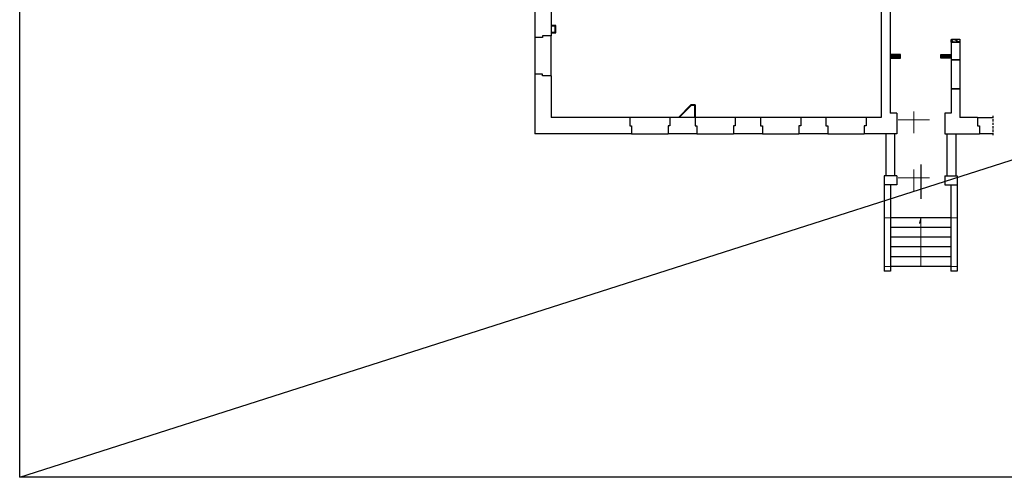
# Model space of a CAD drawing. Header units: millimetres. Extents: x -13852 to 21557, y -10038 to 8820.
# Tile 34 of 42: x 7132 to 10368, y 3415 to 4919. Entities that reach past the tile are written whole.
import ezdxf

# ---------------------------------------------------------------- set-up
doc = ezdxf.new("R2010")
doc.units = ezdxf.units.MM
for name, pattern in [('DASHED', [0.75, 0.5, -0.25]), ('ELGO_LTYPE1', [0]), ('HIDDEN', [0.375, 0.25, -0.125])]:
    doc.linetypes.add(name, pattern=pattern)
for name, color, linetype in [('cienka', 1, 'Continuous'), ('DIM', 243, 'Continuous'), ('przerywana', 1, 'HIDDEN'), ('widok 01', 4, 'Continuous'), ('wyburzenia', 10, 'DASHED')]:
    doc.layers.add(name, color=color, linetype=linetype)
for name, color, linetype, lineweight in [('istn widok', 252, 'Continuous', 25), ('istn ściany', 251, 'Continuous', 25), ('kreskowanie 0.05', 252, 'ELGO_LTYPE1', 5), ('ocieplenie 0.05', 140, 'Continuous', 5)]:
    doc.layers.add(name, color=color, linetype=linetype, lineweight=lineweight)

# ---------------------------------------------------------------- blocks, each defined once
blk = doc.blocks.new('A$C18413CA0')
at = {"layer": 'ocieplenie 0.05', "ltscale": 2}
h = blk.add_hatch(color=256, dxfattribs=at)
h.dxf.hatch_style = 1
h.paths.add_polyline_path([(4.7, 19), (1.4, 2), (4.7, 2)])
at = {"layer": 'kreskowanie 0.05', "ltscale": 2}
for p, q in [((0, 2), (6.3, 2)), ((4.7, 19), (1, 0))]:
    blk.add_line(p, q, dxfattribs=at)

msp = doc.modelspace()

# ---------------------------------------------------------------- hatches: boundary and pattern name
at = {"layer": 'cienka'}
h = msp.add_hatch(dxfattribs=at)
h.set_pattern_fill('ANSI31', color=256, scale=30, style=0)
h.set_pattern_definition([(45, (-343224.013, -169428.1713), (-2.65165043, 2.65165043), [])])
h.paths.add_polyline_path([(10027.334, 4804.38), (9993.334, 4804.38), (9993.334, 4792.38), (10027.334, 4792.38)])
h.paths.add_polyline_path([(10159.334, 4804.38), (10193.334, 4804.38), (10193.334, 4792.38), (10159.334, 4792.38)])
at = {"layer": 'ocieplenie 0.05', "ltscale": 2}
h = msp.add_hatch(color=256, dxfattribs=at)
h.dxf.hatch_style = 1
h.paths.add_polyline_path([(10091.051, 4107.917, 1), (10095.557, 4107.917, 1)])
at = {"layer": 'wyburzenia'}
h = msp.add_hatch(dxfattribs=at)
h.set_pattern_fill('AR-SAND', color=256, scale=5, style=0)
h.set_pattern_definition([(37.5, (-343221.301, -169523.171), (-0.31496679, 9.63411885), [0, -7.6, 0, -8.5, 0, -8.125]), (7.5, (-343221.301, -169523.171), (8.84888353, 14.11073033), [0, -4.1, 0, -6.85, 0, -2.625]), (327.5, (-343227.451, -169523.171), (15.5707093, 0.02829527), [0, -2.5, 0, -9, 0, -11.75]), (317.5, (-343227.451, -169523.171), (15.03063302, 4.38837782), [0, -1.25, 0, -5.9, 0, -6.75])])
h.paths.add_polyline_path([(10193.334, 4855.417), (10222.334, 4855.417), (10222.334, 4845.417), (10193.334, 4845.417)])

# ---------------------------------------------------------------- linework, layer by layer
at = {"layer": 'DIM'}
msp.add_line((7132.203, 3414.734), (18232.913, 6966.285), dxfattribs=at)
msp.add_lwpolyline([(7132.203, 6966.285), (18232.913, 6966.285), (18232.913, 3414.734), (7132.203, 3414.734)], close=True, dxfattribs=at)
at = {"layer": 'istn widok', "ltscale": 2}
for p, q in [((10193.334, 4787.417), (10193.334, 4691.417)), ((10222.334, 4787.417), (10222.334, 4691.417)), ((9978.304, 4543.917), (9978.304, 4405.917)), ((10007.304, 4543.917), (10007.304, 4405.917)), ((10179.304, 4543.917), (10179.304, 4405.917)), ((10208.304, 4543.917), (10208.304, 4405.917)), ((10093.304, 4443.164), (10093.304, 4329.79)), ((9973.304, 4375.917), (9973.304, 4092.017)), ((9994.304, 4375.917), (9994.304, 4092.017)), ((10192.304, 4375.917), (10192.304, 4092.017)), ((10213.304, 4375.917), (10213.304, 4092.017)), ((10192.304, 4267.917), (9994.304, 4267.917)), ((10192.304, 4235.917), (9994.304, 4235.917)), ((10192.304, 4203.917), (9994.304, 4203.917)), ((10192.304, 4171.917), (9994.304, 4171.917)), ((10192.304, 4139.917), (9994.304, 4139.917)), ((9994.304, 4092.017), (9973.304, 4092.017)), ((10192.304, 4107.917), (9994.304, 4107.917)), ((10213.304, 4092.017), (10192.304, 4092.017))]:
    msp.add_line(p, q, dxfattribs=at)
at = {"layer": 'istn widok', "ltscale": 60}
for p, q in [((10280.334, 4597.917), (10330.752, 4597.917)), ((10330.752, 4543.917), (10286.334, 4543.917))]:
    msp.add_line(p, q, dxfattribs=at)
at = {"layer": 'istn ściany', "ltscale": 60}
for p, q in [((9993.334, 5136.917), (9993.334, 4611.417)), ((8824.834, 5082.917), (8824.834, 4859.917)), ((8878.834, 5092.917), (8878.834, 4865.917)), ((8850.834, 4859.917), (8824.834, 4859.917)), ((8824.834, 4859.917), (8824.834, 4739.917)), ((8878.834, 4865.917), (8850.834, 4865.917)), ((8850.834, 4865.917), (8850.834, 4859.917)), ((8878.834, 4733.917), (8878.834, 4865.917)), ((10193.334, 4845.417), (10193.334, 4787.417)), ((10222.334, 4845.417), (10222.334, 4787.417)), ((10193.334, 4787.417), (10222.334, 4787.417)), ((8824.834, 4739.917), (8824.834, 4543.917)), ((8850.834, 4739.917), (8824.834, 4739.917)), ((8850.834, 4733.917), (8850.834, 4739.917)), ((8878.834, 4733.917), (8850.834, 4733.917)), ((8878.834, 4733.917), (8878.834, 4597.917)), ((10193.334, 4691.417), (10193.334, 4611.417)), ((10193.334, 4691.417), (10222.334, 4691.417)), ((10222.334, 4691.417), (10222.334, 4597.917)), ((9351.834, 4638.917), (9337.834, 4638.917)), ((9351.834, 4636.917), (9337.834, 4636.917)), ((9136.834, 4597.917), (8878.834, 4597.917)), ((9268.834, 4597.917), (9136.834, 4597.917)), ((9136.834, 4597.917), (9136.834, 4569.917)), ((9351.834, 4597.917), (9268.834, 4597.917)), ((9268.834, 4597.917), (9268.834, 4569.917)), ((9483.834, 4597.917), (9351.834, 4597.917)), ((9351.834, 4597.917), (9351.834, 4569.917)), ((9566.834, 4597.917), (9483.834, 4597.917)), ((9483.834, 4597.917), (9483.834, 4569.917)), ((9698.834, 4597.917), (9566.834, 4597.917)), ((9566.834, 4597.917), (9566.834, 4569.917)), ((9781.834, 4597.917), (9698.834, 4597.917)), ((9698.834, 4597.917), (9698.834, 4569.917)), ((9913.834, 4597.917), (9781.834, 4597.917)), ((9781.834, 4597.917), (9781.834, 4569.917)), ((9963.834, 4597.917), (9913.834, 4597.917)), ((9913.834, 4597.917), (9913.834, 4569.917)), ((10014.334, 4611.417), (9993.334, 4611.417)), ((10193.334, 4611.417), (10172.334, 4611.417)), ((10280.334, 4597.917), (10280.334, 4569.917)), ((9136.834, 4569.917), (9142.834, 4569.917)), ((9142.834, 4569.917), (9142.834, 4543.917)), ((9268.834, 4569.917), (9262.834, 4569.917)), ((9262.834, 4569.917), (9262.834, 4543.917)), ((9351.834, 4569.917), (9357.834, 4569.917)), ((9357.834, 4569.917), (9357.834, 4543.917)), ((9483.834, 4569.917), (9477.834, 4569.917)), ((9477.834, 4569.917), (9477.834, 4543.917)), ((9566.834, 4569.917), (9572.834, 4569.917)), ((9572.834, 4569.917), (9572.834, 4543.917)), ((9698.834, 4569.917), (9692.834, 4569.917)), ((9692.834, 4569.917), (9692.834, 4543.917)), ((9781.834, 4569.917), (9787.834, 4569.917)), ((9787.834, 4569.917), (9787.834, 4543.917)), ((9913.834, 4569.917), (9907.834, 4569.917)), ((9907.834, 4569.917), (9907.834, 4543.917)), ((10280.334, 4569.917), (10286.334, 4569.917)), ((10286.334, 4569.917), (10286.334, 4543.917)), ((9142.834, 4543.917), (8824.834, 4543.917)), ((9142.834, 4543.917), (9262.834, 4543.917)), ((9357.834, 4543.917), (9262.834, 4543.917)), ((9357.834, 4543.917), (9477.834, 4543.917)), ((9572.834, 4543.917), (9477.834, 4543.917)), ((9572.834, 4543.917), (9692.834, 4543.917)), ((9787.834, 4543.917), (9692.834, 4543.917)), ((9787.834, 4543.917), (9907.834, 4543.917)), ((10014.334, 4543.917), (9907.834, 4543.917))]:
    msp.add_line(p, q, dxfattribs=at)
at = {"layer": 'istn ściany', "ltscale": 2}
for p, q in [((9963.834, 5092.917), (9963.834, 4597.917)), ((8893.834, 4899.917), (8878.834, 4899.917)), ((8893.834, 4897.917), (8878.834, 4897.917)), ((8891.834, 4875.917), (8891.834, 4899.917)), ((8893.834, 4875.917), (8893.834, 4899.917)), ((8878.834, 4877.917), (8893.834, 4877.917)), ((8878.834, 4875.917), (8893.834, 4875.917)), ((10220.334, 4787.417), (10193.334, 4787.417)), ((10220.334, 4691.417), (10193.334, 4691.417)), ((9296.834, 4597.917), (9337.834, 4638.917)), ((9299.834, 4597.917), (9340.834, 4638.917)), ((9349.834, 4638.917), (9349.834, 4597.917)), ((9351.834, 4638.917), (9351.834, 4597.917)), ((10014.334, 4611.417), (10014.334, 4543.917)), ((10172.334, 4611.417), (10172.334, 4543.917)), ((10280.334, 4597.917), (10222.334, 4597.917)), ((10172.334, 4543.917), (10286.334, 4543.917)), ((10014.304, 4405.917), (9973.304, 4405.917)), ((9973.304, 4405.917), (9973.304, 4375.917)), ((10014.304, 4405.917), (10014.304, 4375.917)), ((10172.304, 4405.917), (10172.304, 4375.917)), ((10172.304, 4405.917), (10213.304, 4405.917)), ((10213.304, 4405.917), (10213.304, 4375.917)), ((10014.304, 4375.917), (9973.304, 4375.917)), ((10172.304, 4375.917), (10213.304, 4375.917))]:
    msp.add_line(p, q, dxfattribs=at)
at = {"layer": 'istn ściany'}
msp.add_line((10193.334, 4845.417), (10222.334, 4845.417), dxfattribs=at)
at = {"layer": 'kreskowanie 0.05', "ltscale": 2}
for p, q in [((10070.834, 4617.267), (10070.834, 4546.293)), ((10019.334, 4589.867), (10122.334, 4589.867)), ((10070.804, 4426.557), (10070.804, 4355.583)), ((10019.304, 4399.157), (10122.304, 4399.157)), ((9994.304, 4267.917), (9973.304, 4267.917)), ((10093.304, 4107.917), (10093.304, 4267.917)), ((10192.304, 4267.917), (10213.304, 4267.917)), ((9994.304, 4107.917), (9973.304, 4107.917)), ((10192.304, 4107.917), (10213.304, 4107.917))]:
    msp.add_line(p, q, dxfattribs=at)
at = {"layer": 'przerywana', "ltscale": 30}
msp.add_line((10330.752, 4602.927), (10330.752, 4538.906), dxfattribs=at)
at = {"layer": 'widok 01'}
for points in [[(10027.334, 4804.38), (9993.334, 4804.38), (9993.334, 4792.38), (10027.334, 4792.38)], [(10159.334, 4804.38), (10193.334, 4804.38), (10193.334, 4792.38), (10159.334, 4792.38)]]:
    msp.add_lwpolyline(points, close=True, dxfattribs=at)
at = {"layer": 'wyburzenia'}
msp.add_lwpolyline([(10193.334, 4855.417), (10222.334, 4855.417), (10222.334, 4845.417), (10193.334, 4845.417)], close=True, dxfattribs=at)

# ---------------------------------------------------------------- block references
at = {"layer": 'istn widok', "ltscale": 2}
msp.add_blockref('A$C18413CA0', (10088.576, 4248.917), dxfattribs=at)

doc.saveas('drawing.dxf')
